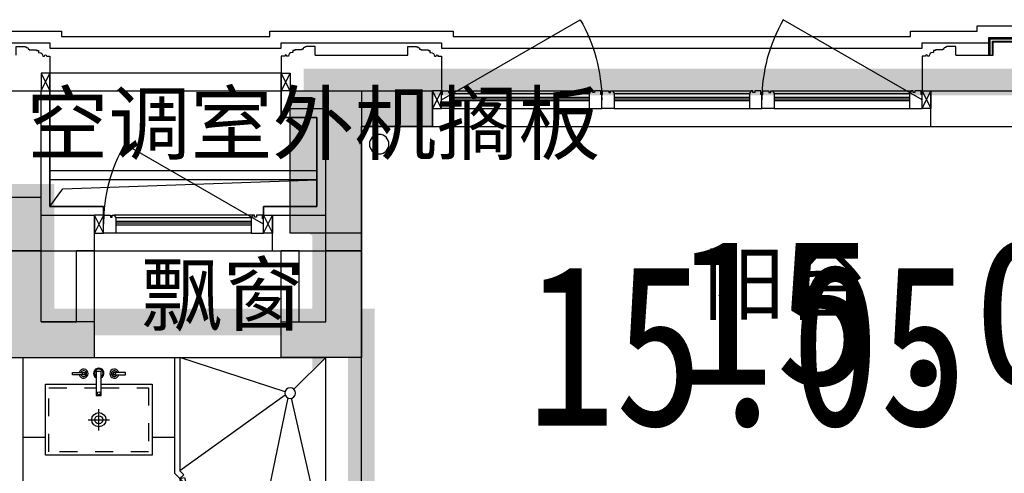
# Model space of a CAD drawing. Header units: millimetres. Extents: x 296296 to 297283, y 219875 to 220035.
# Tile 73 of 256: x 296693.16 to 296698.69, y 220021.17 to 220023.72. Entities that reach past the tile are written whole.
import ezdxf

# ---------------------------------------------------------------- set-up
doc = ezdxf.new("R2010")
doc.units = ezdxf.units.MM
doc.linetypes.add('-DASH', pattern=[0.35, 0.25, -0.1])
doc.linetypes.add('185洋房-中间套（报建版）-旧规$0$洋房户型$0$DASH', pattern=[0.35, 0.25, -0.1])
doc.layers.add('$面积结果', color=7, linetype='Continuous')
doc.layers.add('面积-住宅半面积', color=1, linetype='Continuous')
doc.layers.add('面积-计容-住宅-0.5', color=1, linetype='Continuous', lineweight=0)
doc.layers.add('面积-计容-住宅-1', color=1, linetype='Continuous', lineweight=0)
doc.styles.add('dw', font='simhei.ttf')
doc.styles.get("Standard").update_dxf_attribs({"font": 'arial.ttf'})

# ---------------------------------------------------------------- blocks, each defined once
blk = doc.blocks.new('wy53eu64i765i57i78i')
for points in [[(989374.8549337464, 192758.4369128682), (989374.8549337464, 191458.4376817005), (988924.8552298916, 191458.4376817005), (988924.8551688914, 191658.4384500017), (989174.8548930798, 191658.4384500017), (989174.8548117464, 192958.4369128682), (989774.8551657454, 192958.4369128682), (989774.8551657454, 192758.4369128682)], [(987374.8553977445, 192158.436870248), (987374.8553977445, 191458.4376817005), (987874.8551642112, 191458.4376817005), (987874.8552252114, 191658.4384500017), (987574.855438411, 191658.4384500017), (987574.8555197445, 192358.436870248), (986974.8552336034, 192358.436870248), (986974.8552336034, 192158.436870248)]]:
    blk.add_hatch(color=253).paths.add_polyline_path(points)
at = {"color": 253}
for points in [[(989374.8549337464, 192758.4369128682), (989374.8549337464, 191458.4376817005), (988924.8552298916, 191458.4376817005), (988924.8551688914, 191658.4384500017), (989174.8548930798, 191658.4384500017), (989174.8548117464, 192958.4369128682), (989774.8551657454, 192958.4369128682), (989774.8551657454, 192758.4369128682), (989374.8549337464, 192758.4369128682)], [(987374.8553977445, 192158.436870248), (987374.8553977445, 191458.4376817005), (987874.8551642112, 191458.4376817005), (987874.8552252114, 191658.4384500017), (987574.855438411, 191658.4384500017), (987574.8555197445, 192358.436870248), (986974.8552336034, 192358.436870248), (986974.8552336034, 192158.436870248), (987374.8553977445, 192158.436870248)]]:
    blk.add_lwpolyline(points, close=True, dxfattribs=at)
blk = doc.blocks.new('sayea5yuteaytuytrauyt')
h = blk.add_hatch()
h.set_pattern_fill('钢筋混凝土', color=253, scale=100)
h.set_pattern_definition([(45, (0, 0), (-176.7766952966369, 176.7766952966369), []), (49.99999999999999, (0, 0), (717.2601826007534, -62.75213498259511), [75, -825]), (355, (0, 0), (-138.751333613, 752.1921337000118), [60, -660]), (100.4514, (59.77168, -5.22934), (578.5093817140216, 689.4395420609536), [63.74019000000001, -701.142112]), (46.1842, (0, 200), (1067.241048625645, -165.5190143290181), [112.5, -1237.5]), (96.63560000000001, (88.936745, 186.206693), (934.6627055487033, 974.1178709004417), [95.610288, -1051.713]), (351.1842, (0, 200), (934.6619451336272, 974.1186009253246), [90, -990]), (21, (100, 150), (596.9070521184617, -402.6188906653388), [75, -825]), (326.0000000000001, (100, 150), (243.3153319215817, 725.150045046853), [60, -660]), (71.4514, (149.742233, 116.448394), (840.22262858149, 322.5304967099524), [63.74019000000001, -701.142112]), (37.5, (0, 0), (12.15985531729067, 332.8938538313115), [0, -652, 0, -670, 0, -662.5]), (7.5, (0, 0), (263.0695374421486, 394.4117118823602), [0, -382, 0, -637, 0, -252.5]), (327.5, (-223, 0), (533.822436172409, -22.55487173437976), [0, -250, 0, -780, 0, -1035]), (317.5, (-323, 0), (583.1861693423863, 100.1049823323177), [0, -325, 0, -518, 0, -735])])
h.paths.add_polyline_path([(1007424.854593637, 89058.43775986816), (1007424.854593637, 87258.43856486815), (1007174.854593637, 87258.43856486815), (1007174.854593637, 89058.43775986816)])
h.paths.add_polyline_path([(1021574.855280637, 89058.43775986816), (1021574.855280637, 87258.43856486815), (1021324.855280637, 87258.43856486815), (1021324.855280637, 89058.43775986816)])
h.paths.add_polyline_path([(989374.8548266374, 89058.43775186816), (989374.8548266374, 87258.43815686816), (989124.8548266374, 87258.43815686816), (989124.8548266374, 89058.43775186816)])
h.paths.add_polyline_path([(1039624.855051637, 89058.43775186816), (1039624.855051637, 87258.43815686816), (1039374.855051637, 87258.43815686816), (1039374.855051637, 89058.43775186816)])
h.paths.add_polyline_path([(1014474.854936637, 87858.43815686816), (1014474.854936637, 84858.43816086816), (1014274.854936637, 84858.43816086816), (1014274.854936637, 87858.43815686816)])
h.paths.add_polyline_path([(1044574.854944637, 92958.43692786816), (1044574.854944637, 91158.43691286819), (1044374.854944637, 91158.43691286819), (1044374.854944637, 92758.43691286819), (1044074.854822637, 92758.43691286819), (1044074.854822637, 92958.43691286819)])
h.paths.add_polyline_path([(984374.8549336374, 92758.43691286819), (984374.8549336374, 91158.43691286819), (984174.8549336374, 91158.43691286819), (984174.8548116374, 92958.43691286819), (984674.8550556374, 92958.43691286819), (984674.8550556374, 92758.43691286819)])
h.paths.add_polyline_path([(1027974.850721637, 92758.43691286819), (1027974.850721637, 91258.40206186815), (1027774.850721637, 91258.40206186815), (1027774.850721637, 92958.43691286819), (1028324.850721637, 92958.43691286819), (1028324.850721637, 92758.43691286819)])
h.paths.add_polyline_path([(1000974.859155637, 92958.43691286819), (1000974.859155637, 91258.40206186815), (1000774.859155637, 91258.40206186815), (1000774.859155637, 92758.43691286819), (1000424.859155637, 92758.43691286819), (1000424.859155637, 92958.43691286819)])
h.paths.add_polyline_path([(1033174.859613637, 92958.43691286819), (1033174.859613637, 91258.40205786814), (1032974.859613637, 91258.40205786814), (1032974.859613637, 92758.43691286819), (1032624.859613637, 92758.43691286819), (1032624.859613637, 92958.43691286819)])
h.paths.add_polyline_path([(995774.8502636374, 92758.43691286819), (995774.8502636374, 91258.40205786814), (995574.8502636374, 91258.40205786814), (995574.8502636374, 92958.43691286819), (996124.8502636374, 92958.43691286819), (996124.8502636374, 92758.43691286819)])
h.paths.add_polyline_path([(1014874.854936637, 80258.43772586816), (1014874.854936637, 80058.43772586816), (1014274.854936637, 80058.43772586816), (1014274.854936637, 81858.43772586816), (1014474.854936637, 81858.43772586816), (1014474.854936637, 80258.43772586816)])
h.paths.add_polyline_path([(1046674.855165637, 92358.43775186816), (1046674.855165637, 90658.43777086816), (1046474.855165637, 90658.43777086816), (1046474.855165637, 92158.43775186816), (1046024.855051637, 92158.43775186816), (1046024.855051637, 92358.43775186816)])
h.paths.add_polyline_path([(982274.8547116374, 92158.43775186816), (982274.8547116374, 90658.43777086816), (982074.8547116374, 90658.43777086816), (982074.8547116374, 92358.43775186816), (982724.8548266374, 92358.43775186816), (982724.8548266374, 92158.43775186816)])
h.paths.add_polyline_path([(1042874.855566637, 80058.43772586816), (1042874.855604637, 79458.43791586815), (1042074.855596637, 79458.43791586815), (1042074.855596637, 79658.43791586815), (1042674.855566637, 79658.43791586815), (1042674.855528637, 80258.43772586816), (1043624.855539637, 80258.43772586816), (1043624.855539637, 80058.43772586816)])
h.paths.add_polyline_path([(1010674.855341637, 80058.43772586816), (1010674.855379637, 79458.43791586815), (1009874.855367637, 79458.43791586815), (1009874.855367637, 79658.43791586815), (1010474.855341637, 79658.43791586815), (1010474.855303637, 80258.43772586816), (1011424.855310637, 80258.43772586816), (1011424.855310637, 80058.43772586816)])
h.paths.add_polyline_path([(1018874.854505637, 79658.43791586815), (1018874.854505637, 79458.43791586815), (1018074.854498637, 79458.43791586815), (1018074.854536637, 80058.43772586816), (1017324.854563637, 80058.43772586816), (1017324.854563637, 80258.43772586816), (1018274.854536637, 80258.43773286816), (1018274.854536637, 79658.43791586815)])
h.paths.add_polyline_path([(986674.8542806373, 79658.43791586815), (986674.8542806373, 79458.43791586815), (985874.8542736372, 79458.43791586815), (985874.8543116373, 80058.43772586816), (985124.8543376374, 80058.43772586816), (985124.8543376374, 80258.43772586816), (986074.8543116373, 80258.43773286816), (986074.8543116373, 79658.43791586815)])
h.paths.add_polyline_path([(1016574.855280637, 92758.43691286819), (1016574.855280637, 91158.43691286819), (1016374.855280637, 91158.43691286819), (1016374.855280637, 92158.43775186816), (1016074.855051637, 92158.43775186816), (1016074.855051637, 92358.43775186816), (1016374.855280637, 92358.43775186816), (1016374.855280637, 92958.43691286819), (1016874.855280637, 92958.43691286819), (1016874.855280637, 92758.43691286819)])
h.paths.add_polyline_path([(1012374.854593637, 92158.43775186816), (1012374.854593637, 91158.43691286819), (1012174.854593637, 91158.43691286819), (1012174.854593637, 92758.43691286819), (1011874.854593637, 92758.43691286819), (1011874.854593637, 92958.43691286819), (1012374.854593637, 92958.43691286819), (1012374.854593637, 92358.43775186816), (1012674.854826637, 92358.43775186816), (1012674.854826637, 92158.43775186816)])
h.paths.add_polyline_path([(1031699.854631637, 87258.43614286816), (1031699.854631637, 86658.43778686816), (1029249.854215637, 86658.43778686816), (1029249.854215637, 87258.43614286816), (1029449.854215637, 87258.43614286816), (1029449.854215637, 86858.43778286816), (1031499.854631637, 86858.43778286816), (1031499.854631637, 87258.43614286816)])
h.paths.add_polyline_path([(999499.8556616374, 87258.43614286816), (999499.8556616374, 86658.43778686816), (997049.8552426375, 86658.43778686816), (997049.8552426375, 87258.43614286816), (997249.8552426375, 87258.43614286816), (997249.8552426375, 86858.43778286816), (999299.8556616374, 86858.43778286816), (999299.8556616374, 87258.43614286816)])
h.paths.add_polyline_path([(1029449.854215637, 89158.43772886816), (1029449.854215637, 88743.43829786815), (1029249.854215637, 88743.43829786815), (1029249.854215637, 89358.43772886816), (1031699.854631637, 89358.43772886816), (1031699.854631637, 88743.43913286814), (1031499.854631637, 88743.43913286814), (1031499.854631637, 89158.43772886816)])
h.paths.add_polyline_path([(999499.8556616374, 89358.43772886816), (999499.8556616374, 88743.43829786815), (999299.8556616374, 88743.43829786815), (999299.8556616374, 89158.43772886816), (997249.8552426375, 89158.43772886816), (997249.8552426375, 88743.43913286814), (997049.8552426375, 88743.43913286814), (997049.8552426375, 89358.43772886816)])
h.paths.add_polyline_path([(1026174.845110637, 92958.43691286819), (1026174.845110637, 90058.43717586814), (1025974.845110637, 90058.43717586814), (1025974.845110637, 92758.43691286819), (1025574.850809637, 92758.43691286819), (1025574.850809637, 92958.43691286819)])
h.paths.add_polyline_path([(1002774.864763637, 92758.43691286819), (1002774.864763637, 90058.43717586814), (1002574.864763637, 90058.43717586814), (1002574.864763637, 92958.43691286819), (1003174.859068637, 92958.43691286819), (1003174.859068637, 92758.43691286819)])
h.paths.add_polyline_path([(993974.8547306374, 92958.43691686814), (993974.8547306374, 90058.44779286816), (993774.8547306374, 90058.44779286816), (993774.8547306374, 92758.43691286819), (993374.8515306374, 92758.43691286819), (993374.8515306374, 92958.43691286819)])
h.paths.add_polyline_path([(1034974.855142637, 92758.43691286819), (1034974.855142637, 90058.44779286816), (1034774.855142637, 90058.44779286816), (1034774.855142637, 92958.43691686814), (1035374.858343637, 92958.43691286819), (1035374.858343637, 92758.43691286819)])
h.paths.add_polyline_path([(1046674.855165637, 83408.43776386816), (1046674.855165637, 80058.43772586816), (1046074.855165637, 80058.43772586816), (1046074.855165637, 80258.43772586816), (1046474.855165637, 80258.43772586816), (1046474.855165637, 83408.43776386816)])
h.paths.add_polyline_path([(982674.8547116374, 80258.43772586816), (982674.8547116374, 80058.43772586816), (982074.8547116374, 80058.43772586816), (982074.8547116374, 83408.43776386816), (982274.8547116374, 83408.43776386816), (982274.8547116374, 80258.43772586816)])
h.paths.add_polyline_path([(1001674.854280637, 89358.43772886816), (1001674.854280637, 86658.43778686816), (1001474.854280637, 86658.43778686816), (1001474.854280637, 89158.43772886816), (1000774.859155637, 89158.43772886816), (1000774.859155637, 89358.43772886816)])
h.paths.add_polyline_path([(1027274.855596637, 89158.43772886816), (1027274.855596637, 86658.43778686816), (1027074.855596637, 86658.43778686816), (1027074.855596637, 89358.43772886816), (1027974.850721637, 89358.43772886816), (1027974.850721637, 89158.43772886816)])
h.paths.add_polyline_path([(995074.8548266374, 89158.43772886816), (995074.8548266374, 86658.43778686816), (994874.8548266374, 86658.43778686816), (994874.8548266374, 89358.43772886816), (995774.8502636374, 89358.43772886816), (995774.8502636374, 89158.43772886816)])
h.paths.add_polyline_path([(1033874.855051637, 89358.43772886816), (1033874.855051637, 86658.43778686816), (1033674.855051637, 86658.43778686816), (1033674.855051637, 89158.43772886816), (1032974.859613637, 89158.43772886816), (1032974.859613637, 89358.43772886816)])
h.paths.add_polyline_path([(989374.8548266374, 92958.43691286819), (989374.8548266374, 92158.43691286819), (988974.8548266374, 92158.43691286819), (988974.8548266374, 92958.43691286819)])
h.paths.add_polyline_path([(1007574.854593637, 92958.43691286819), (1007574.854593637, 92158.43691286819), (1007174.854593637, 92158.43691286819), (1007174.854593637, 92958.43691286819)])
h.paths.add_polyline_path([(995074.8548266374, 79658.43738986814), (995074.8548266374, 79258.43738986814), (994374.8548266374, 79258.43738986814), (994374.8548266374, 79658.43738986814)])
h.paths.add_polyline_path([(1002174.854280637, 79658.43738986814), (1002174.854280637, 79258.43738986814), (1001474.854280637, 79258.43738986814), (1001474.854280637, 79658.43738986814)])
h.paths.add_polyline_path([(1027274.855596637, 79658.43738986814), (1027274.855596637, 79258.43738986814), (1026574.855596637, 79258.43738986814), (1026574.855596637, 79658.43738986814)])
h.paths.add_polyline_path([(1034374.855051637, 79658.43738986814), (1034374.855051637, 79258.43738986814), (1033674.855051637, 79258.43738986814), (1033674.855051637, 79658.43738986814)])
h.paths.add_polyline_path([(1039774.855051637, 92958.43691286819), (1039774.855051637, 92158.43691286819), (1039374.855051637, 92158.43691286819), (1039374.855051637, 92958.43691286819)])
h.paths.add_polyline_path([(1021574.855280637, 92958.43691286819), (1021574.855280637, 92158.43691286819), (1021174.855280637, 92158.43691286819), (1021174.855280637, 92958.43691286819)])
at = {"color": 253}
blk.add_lwpolyline([(1021574.855280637, 92958.43691286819), (1021574.855280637, 92158.43691286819), (1021174.855280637, 92158.43691286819), (1021174.855280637, 92958.43691286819), (1021574.855280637, 92958.43691286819)], close=True, dxfattribs=at)
blk = doc.blocks.new('4uyh5uj6kj67j75rykjtuk7tsik76ykj')
at = {"color": 253}
for s, p in [('空调室外机搁板', (844693.2655840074, 434606.3645511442)), ('阳台', (848495.6448343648, 433705.5008984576)), ('飘窗', (845335.6784163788, 433645))]:
    blk.add_text(s, height=337.5886524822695, dxfattribs=at).set_placement(p)
blk = doc.blocks.new('*U1067')
at = {"color": 253}
blk.add_lwpolyline([(0, 10), (0, -40), (50.00000000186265, -40), (50.00000000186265, -37), (57.00000000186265, -37), (57.00000000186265, -34.0000000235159), (60.00000000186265, -34.0000000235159, 0.4142135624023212), (67.00000000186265, -27.0000000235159), (67.00000000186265, -24.0000000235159), (74.00000000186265, -24.0000000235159), (74.00000000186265, -21.0000000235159), (115.0000009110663, -21.00000039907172), (115.0000008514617, -16.00000011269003), (125.000000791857, -15.99999999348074), (125.0000006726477, -6.000000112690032), (130.0000015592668, -6.000000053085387, 0.4039906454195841), (150.0000010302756, 14.99999982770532), (160.0000006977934, 14.99999974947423), (160.0000006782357, 12.49999989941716, 0.9999999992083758), (170.0000008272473, 12.49999985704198), (170.0000008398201, 14.99999980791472), (190.0000014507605, 14.99999980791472), (190.0000014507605, 209.9999998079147)], format="xyb", dxfattribs=at)
blk = doc.blocks.new('*U1069')
at = {"color": 253}
for points in [[(7970.00000050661, 814.9999839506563), (7970.00000050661, 899.9999839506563), (7900.00000050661, 899.9999839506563), (7900.00000050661, 819.9999839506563), (7905.00000050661, 819.9999839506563), (7905.00000050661, 799.9999839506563), (7940.00000050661, 799.9999839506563), (7940.00000050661, 809.9999839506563), (7950.00000050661, 809.9999839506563), (7950.00000050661, 799.9999839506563), (7960.00000050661, 799.9999839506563)], [(8730.00000050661, 814.9999839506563), (8730.00000050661, 899.9999839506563), (8800.00000050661, 899.9999839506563), (8800.00000050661, 819.9999839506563), (8795.00000050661, 819.9999839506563), (8795.00000050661, 799.9999839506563), (8760.00000050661, 799.9999839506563), (8760.00000050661, 809.9999839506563), (8750.00000050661, 809.9999839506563), (8750.00000050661, 799.9999839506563), (8740.00000050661, 799.9999839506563)]]:
    blk.add_lwpolyline(points, close=True, dxfattribs=at)
for points in [[(7970.00000050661, 899.9999839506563), (8730.00000050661, 899.9999839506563)], [(7970.00000050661, 854.9999839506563), (8730.00000050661, 854.9999839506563)], [(7970.00000050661, 844.9999839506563), (8730.00000050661, 844.9999839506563)], [(7970.00000050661, 834.9999839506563), (8730.00000050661, 834.9999839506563)], [(7960.00000050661, 799.9999839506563), (8740.00000050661, 799.9999839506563)], [(7970.00000050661, 814.9999839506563), (8730.00000050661, 814.9999839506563)]]:
    blk.add_lwpolyline(points, dxfattribs=at)
blk = doc.blocks.new('185洋房外包（2F南入）-中间(报建版）$0$seyesryhertyheryetrye')
at = {"color": 253}
blk.add_lwpolyline([(22072.70269624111, 23949.57976469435), (22022.70269624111, 23949.57976469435), (22022.70269624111, 23849.57976469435), (22072.70269624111, 23849.57976469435)], close=True, dxfattribs=at)
for points in [[(22022.70269624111, 23849.57976469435), (22072.70269624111, 23949.57976469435)], [(22022.70269624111, 23949.57976469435), (22072.70269732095, 23849.57976468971)]]:
    blk.add_lwpolyline(points, dxfattribs=at)
blk = doc.blocks.new('*U1074')
at = {"color": 253}
for points in [[(27582.70269778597, 24209.5797758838), (27582.70269778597, 24239.57977569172), (28662.70269778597, 24239.57977569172), (28662.70269778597, 24074.57977569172)], [(27647.70269778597, 24074.57977569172), (27647.70269778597, 24174.57977569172), (28597.70269778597, 24174.57977569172), (28597.70269778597, 24074.57977569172)], [(27652.70269778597, 24074.57977569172), (27652.70269778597, 24169.57977569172), (28592.70269778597, 24169.57977569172), (28592.70269778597, 24074.57977569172)], [(27655.20269778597, 24074.57977569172), (27655.20269778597, 24167.07977569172), (28590.20269778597, 24167.07977569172), (28590.20269778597, 24074.57977569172)], [(27667.70269778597, 24074.57977569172), (27667.70269778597, 24154.57977569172), (28577.70269778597, 24154.57977569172), (28577.70269778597, 24074.57977569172)], [(27672.70269778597, 24074.57977569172), (27672.70269778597, 24149.57977569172), (28572.70269778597, 24149.57977569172), (28572.70269778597, 24074.57977569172)]]:
    blk.add_lwpolyline(points, dxfattribs=at)
blk = doc.blocks.new('185洋房外包（2F南入）-中间(报建版）')
at = {"color": 253, "linetype": 'Continuous'}
for p, q in [((17607.36404058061, 23849.57977558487), (16207.36403893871, 23849.57977559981)), ((17607.36404057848, 23649.57977558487), (17607.36404058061, 23849.57977558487)), ((20907.36403988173, 23849.57977558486), (20407.36404057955, 23849.57977558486)), ((20407.36404057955, 23649.57977558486), (20407.36404057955, 23849.57977558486)), ((21207.36403988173, 23849.57977558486), (20907.36403988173, 23849.57977558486)), ((21207.36403988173, 23749.57977558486), (21207.36403988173, 23849.57977558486)), ((22607.36403988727, 23149.57981974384), (22607.36403988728, 23849.57981122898)), ((23357.3640746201, 23849.57980312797), (22607.36403988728, 23849.57981122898)), ((21007.36403988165, 23149.57981974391), (21007.36403988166, 23749.57977558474)), ((21207.36403988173, 23749.57977558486), (21007.36403988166, 23749.57977558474)), ((17607.36404057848, 23649.57977558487), (16207.36403893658, 23649.57977559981)), ((20807.36403988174, 23649.57977558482), (20407.36404057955, 23649.57977558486)), ((20807.36403988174, 22949.5798197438), (20807.36403988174, 23649.57977558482)), ((21307.3640398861, 23149.57981974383), (21007.36403988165, 23149.57981974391)), ((21307.3640398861, 22949.57981974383), (21307.3640398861, 23149.57981974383)), ((22607.36403988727, 23149.57981974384), (22307.36403988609, 23149.57981974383)), ((22307.36403988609, 22949.57981974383), (22307.36403988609, 23149.57981974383)), ((21307.3640398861, 22949.57981974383), (20807.36403988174, 22949.5798197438)), ((22807.36403988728, 22949.57981974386), (22307.36403988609, 22949.57981974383))]:
    blk.add_line(p, q, dxfattribs=at)
at = {"color": 253}
for points in [[(17657.36404057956, 23799.57977773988), (18436.78690398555, 24249.57977773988, -0.1316524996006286), (18557.36404057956, 23799.57977061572)], [(20357.36404057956, 23799.57977773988), (19577.94117717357, 24249.57977773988, 0.1316524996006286), (19457.36404057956, 23799.57977061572)], [(21357.3640398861, 23099.57981975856), (22136.78690329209, 23549.57981975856, -0.1316524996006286), (22257.3640398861, 23099.5798126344)]]:
    blk.add_lwpolyline(points, format="xyb", dxfattribs=at)
for points in [[(25217.36406739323, 24184.57977588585), (24842.364069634, 24184.57977588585), (24842.364069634, 24154.57977588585), (23472.36406572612, 24154.57977588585), (23472.36406572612, 24184.57977588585), (22492.36403589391, 24184.57977588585), (22492.36403589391, 24154.57977588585), (21322.36403590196, 24154.57977588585), (21322.36403590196, 24184.57977588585), (20292.36403589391, 24184.57977588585), (20292.36403589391, 24154.57977588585), (17722.364035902, 24154.57977588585), (17722.364035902, 24184.57977588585), (17347.3640344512, 24184.57977588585)], [(17467.36403445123, 24049.57977569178), (17257.36403445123, 24049.57977569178), (17257.36403445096, 24124.57977569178), (16357.36403445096, 24124.57977569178), (16357.36403445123, 24049.57977569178), (16147.36403636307, 24049.57977569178)], [(25282.36406739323, 24119.57977588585), (24907.364069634, 24119.57977588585), (24907.364069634, 24089.57977588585), (23407.36406572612, 24089.57977588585), (23407.36406572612, 24119.57977588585), (22557.36403589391, 24119.57977588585), (22557.36403589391, 24089.57977588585), (21257.36403590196, 24089.57977588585), (21257.36403590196, 24119.57977588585), (20357.36403589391, 24119.57977588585), (20357.36403589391, 24089.57977588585), (17657.364035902, 24089.57977588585), (17657.364035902, 24119.57977588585), (17282.3640344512, 24119.57977588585)], [(21067.36403445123, 24049.57977569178), (20547.3640373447, 24049.57977569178)], [(21357.36403988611, 23149.57981975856), (21357.36403988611, 23199.57981975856), (21057.36403988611, 23199.57981975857), (21057.364030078, 23699.57978584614), (21257.36404058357, 23699.57978584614), (21257.36404058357, 23849.57978584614)], [(22257.3640398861, 23149.57981975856), (22257.3640398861, 23199.57981975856), (22557.3640398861, 23199.57981975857), (22557.36405263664, 23849.57978584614)], [(20407.36404057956, 23649.57977558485), (17607.36404057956, 23649.57977558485)], [(22307.3640398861, 22949.57982102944), (21307.36403988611, 22949.57979480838)]]:
    blk.add_lwpolyline(points, dxfattribs=at)
blk.add_lwpolyline([(21257.36404838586, 23949.57980158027), (22557.36403589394, 23949.57980158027), (22557.36403589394, 23849.57977588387), (21257.36404838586, 23849.57977588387)], close=True, dxfattribs=at)
at = {"color": 253, "xscale": -1}
for name, p in [('*U1074', (44930.06673223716, -24.99999999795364)), ('185洋房外包（2F南入）-中间(报建版）$0$seyesryhertyheryetrye', (44630.06674116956, 3.68859218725e-05))]:
    blk.add_blockref(name, p, dxfattribs=at)
at = {"color": 253, "xscale": -1, "rotation": 180}
for name, p in [('*U1067', (17467.36403445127, 24059.57977569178)), ('*U1067', (21067.36403445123, 24059.57977569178)), ('185洋房外包（2F南入）-中间(报建版）$0$seyesryhertyheryetrye', (-1665.338655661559, 47699.15954243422)), ('*U1069', (13457.36403937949, 23949.57980370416)), ('185洋房外包（2F南入）-中间(报建版）$0$seyesryhertyheryetrye', (234.6613436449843, 46999.1595844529))]:
    blk.add_blockref(name, p, dxfattribs=at)
at = {"color": 253, "rotation": 180}
for name, p in [('*U1067', (20547.3640373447, 24059.57977569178)), ('*U1067', (22747.3640373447, 24059.57977569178)), ('185洋房外包（2F南入）-中间(报建版）$0$seyesryhertyheryetrye', (39680.06673682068, 47699.15954243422)), ('*U1069', (26457.36404108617, 24649.57976168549)), ('*U1069', (27357.36404108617, 24649.57976168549)), ('*U1069', (28257.36404108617, 24649.57976168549)), ('185洋房外包（2F南入）-中间(报建版）$0$seyesryhertyheryetrye', (43380.06673612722, 46999.1595844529))]:
    blk.add_blockref(name, p, dxfattribs=at)
at = {"color": 253}
blk.add_blockref('185洋房外包（2F南入）-中间(报建版）$0$seyesryhertyheryetrye', (-815.3386478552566, 3.68859218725e-05), dxfattribs=at)
blk = doc.blocks.new('*U1175')
at = {"color": 253}
for p, q in [((850.0000000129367, 0), (1.29366526e-08, 0)), ((1.31927663e-08, -1100.000000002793), (1.29366526e-08, 0)), ((1.29366526e-08, 0), (178.7867965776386, -178.7867965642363)), ((229.0365111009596, -192.4580490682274), (820.0000000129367, 0)), ((820.0000000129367, 0), (820.00000001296, -637.5735931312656)), ((850.0000000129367, 0), (850.0000000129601, -650.0000000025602)), ((227.4755583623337, -212.0454843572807), (820.00000001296, -637.5735931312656)), ((1.31927663e-08, -1070.000000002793), (192.4580490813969, -229.0365110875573)), ((387.5735931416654, -1070.000000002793), (212.0454843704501, -227.4755583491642)), ((850.0000000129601, -650.0000000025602), (400.00000001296, -1100.000000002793)), ((820.00000001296, -637.5735931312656), (798.2411614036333, -659.3324317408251)), ((798.2411614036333, -659.3324317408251), (819.4543648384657, -680.5456351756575)), ((409.332431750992, -1048.241161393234), (387.5735931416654, -1070.000000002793)), ((409.332431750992, -1048.241161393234), (430.5456351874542, -1069.454364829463)), ((387.5735931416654, -1070.000000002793), (1.31927663e-08, -1070.000000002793)), ((400.00000001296, -1100.000000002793), (1.31927663e-08, -1100.000000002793))]:
    blk.add_line(p, q, dxfattribs=at)
blk.add_lwpolyline([(680.4165416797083, -1212.681410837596), (819.4543648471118, -680.5456351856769), (794.8942521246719, -674.128504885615), (655.8564289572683, -1206.26428053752)], close=True, dxfattribs=at)
blk.add_circle((200.0000000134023, -200), 29.99999999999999, dxfattribs=at)
blk.add_arc((711.0461887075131, -869.6722701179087), 344.3739913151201, 215.4597706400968, 264.8971999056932, dxfattribs=at)
blk = doc.blocks.new('*U1178')
at = {"color": 253}
for p, q in [((424.5401842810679, -409.8646660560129), (424.5401842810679, -289.8646660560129)), ((364.5401842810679, -349.8646660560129), (484.5401842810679, -349.8646660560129))]:
    blk.add_line(p, q, dxfattribs=at)
for points in [[(124.5401842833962, -450.00000007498), (7.21775e-09, -449.9999999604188), (0, 0), (850.0034194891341, -3.6295651e-09), (849.996580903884, -450.0000000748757), (724.5436037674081, -450.00000007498)], [(438.0387564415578, -149.8646660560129), (724.5401842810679, -149.8646660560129), (724.5401842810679, -549.8646660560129), (124.5401842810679, -549.8646660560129), (124.5401842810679, -149.8646660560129), (410.0967206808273, -149.8646660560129)]]:
    blk.add_lwpolyline(points, dxfattribs=at)
for points in [[(276.2073644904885, -84.35689669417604), (345.1497960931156, -84.35689669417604), (345.1497960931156, -96.69357577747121), (276.2073644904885, -96.69357577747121)], [(438.0387564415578, -213.3476729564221), (438.0387564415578, -78.44058291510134), (410.0967206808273, -78.44058291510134), (410.0967206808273, -213.3476729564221)], [(574.3835715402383, -84.35689669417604), (505.4411399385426, -84.35689669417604), (505.4411399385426, -96.69357577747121), (574.3835715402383, -96.69357577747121)]]:
    blk.add_lwpolyline(points, close=True, dxfattribs=at)
at = {"color": 253, "linetype": '185洋房-中间套（报建版）-旧规$0$洋房户型$0$DASH', "ltscale": 0.2}
blk.add_lwpolyline([(438.0387564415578, -169.8646660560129), (704.5401842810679, -169.8646660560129), (704.5401842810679, -529.8646660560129), (144.5401842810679, -529.8646660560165), (144.5401842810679, -169.8646660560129), (410.0967206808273, -169.8646660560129)], dxfattribs=at)
at = {"color": 253}
for centre, radius in [((338.9814565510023, -90.52523623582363), 6.168339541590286), ((511.6094794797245, -90.52523623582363), 6.168339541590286), ((424.6050807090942, -201.3105837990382), 7.984881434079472), ((424.5401842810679, -349.8646660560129), 40), ((424.5401842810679, -349.8646660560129), 22.5)]:
    blk.add_circle(centre, radius, dxfattribs=at)
for centre, radius, start, end in [((338.9814565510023, -90.52523623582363), 25.41078259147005, 194.0486072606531, 165.9513927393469), ((338.9814565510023, -90.52523623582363), 16.61078259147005, 201.7986223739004, 158.2013776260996), ((424.2887564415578, -88.4902502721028), 29.30714285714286, 297.9803616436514, 241.0365380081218), ((424.2887564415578, -88.4902502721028), 23.80714285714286, 305.2789508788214, 233.4071193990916), ((511.6094794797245, -90.52523623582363), 25.41078259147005, 14.04860726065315, 345.9513927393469), ((511.6094794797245, -90.52523623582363), 16.61078259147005, 21.79862237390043, 338.2013776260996)]:
    blk.add_arc(centre, radius, start, end, dxfattribs=at)
blk = doc.blocks.new('185洋房-中间套（报建版）-旧规')
at = {"color": 253, "linetype": 'Continuous'}
for p, q in [((24999.99993213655, 12000.00000026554), (24999.99993213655, 12500.00000026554)), ((24999.99993213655, 12500.00000026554), (25199.99993213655, 12500.00000026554)), ((25199.99993213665, 12100.00000026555), (25199.99993213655, 12500.00000026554)), ((25349.99993213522, 12100.00000026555), (25349.99993213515, 12500.00000026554)), ((25349.99993213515, 12500.00000026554), (25449.99993213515, 12500.00000026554)), ((25449.9999321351, 11900.0000002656), (25449.99993213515, 12500.00000026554)), ((26499.99993214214, 11900.00000026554), (26499.99993214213, 12500.00000026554)), ((26499.99993214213, 12500.00000026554), (26599.99993214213, 12500.00000026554)), ((26599.99993214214, 12100.00000026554), (26599.99993214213, 12500.00000026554)), ((26799.99993214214, 12100.00000026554), (26799.99993214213, 12500.00000026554)), ((26799.99993214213, 12500.00000026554), (26999.99993214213, 12500.00000026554)), ((25349.99993213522, 12100.00000026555), (25199.99993213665, 12100.00000026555)), ((26799.99993214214, 12100.00000026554), (26599.99993214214, 12100.00000026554)), ((24999.99993213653, 10999.99997974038), (24999.99993213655, 12000.00000026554)), ((25449.9999321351, 11900.0000002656), (25199.9999321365, 11900.00000026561)), ((25199.99993213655, 10999.99997974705), (25199.9999321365, 11900.00000026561)), ((26899.99993214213, 11900.00000026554), (26499.99993214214, 11900.00000026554)), ((26899.99993214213, 9900.00000024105), (26899.99993214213, 11900.00000026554))]:
    blk.add_line(p, q, dxfattribs=at)
at = {"color": 253}
for points in [[(25449.99994465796, 13400.00000690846), (25449.99993190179, 13250.00001116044), (25249.99993615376, 13250.00001116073), (25249.99993615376, 12750.00005532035), (25549.99993507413, 12750.00005532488), (25549.99993507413, 12700.00005532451)], [(26749.99993225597, 13400.0000214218), (26749.99991729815, 12750.00005533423), (26449.9999361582, 12750.00005533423), (26449.9999361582, 12700.000055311)], [(25249.99993317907, 12950.00005630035), (26749.99994102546, 12950.00005531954)], [(25249.99993317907, 12900.00005630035), (26749.99994004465, 12900.00005531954)], [(26749.99993710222, 12750.00002983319), (26677.27045056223, 12848.33913740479), (25249.99993317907, 12900.00005630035)], [(26900.00000000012, 11900), (25199.99996606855, 11900)]]:
    blk.add_lwpolyline(points, dxfattribs=at)
blk.add_circle((24899.99993213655, 13100.00000026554), 55, dxfattribs=at)
at = {"color": 253, "extrusion": (0, 0, -1), "xscale": -1, "zscale": -1, "rotation": 359.9999983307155}
blk.add_blockref('*U1175', (-25200.00012618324, 11899.99994320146), dxfattribs=at)
at = {"color": 253, "extrusion": (0, 0, -1), "zscale": -1}
blk.add_blockref('*U1178', (-26900.00006913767, 11900.00000026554), dxfattribs=at)

msp = doc.modelspace()

# ---------------------------------------------------------------- block references
at = {"yscale": 0.001, "zscale": 0.001}
for name, p, xscale in [('185洋房外包（2F南入）-中间(报建版）', (296715.8859680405, 219999.4666216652), -0.001), ('4uyh5uj6kj67j75rykjtuk7tsik76ykj', (295848.5037488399, 219588.3577637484), 0.001), ('wy53eu64i765i57i78i', (295705.7037488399, 219830.3577637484), 0.001), ('sayea5yuteaytuytrauyt', (295673.5037488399, 219930.3577637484), 0.001)]:
    msp.add_blockref(name, p, dxfattribs=dict(at, xscale=xscale))

# ---------------------------------------------------------------- next in the draw order: block references
at = {"xscale": -0.001, "yscale": 0.001, "zscale": 0.001}
msp.add_blockref('185洋房-中间套（报建版）-旧规', (296720.0786040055, 220009.9162014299), dxfattribs=at)

# ---------------------------------------------------------------- next in the draw order: linework, layer by layer
at = {"layer": '面积-计容-住宅-0.5', "color": 1, "linetype": '-DASH', "const_width": 0.15}
msp.add_lwpolyline([(296699.7285975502, 220022.7662013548), (296699.7286064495, 220022.7662012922), (296701.2786042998, 220022.7662101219), (296701.2786043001, 220020.6162102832), (296699.6785962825, 220020.6162104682), (296699.6785987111, 220020.9161932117), (296695.07860422, 220020.9162019), (296695.0786042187, 220022.0162018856), (296694.8786043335, 220022.0162014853), (296694.8786043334, 220022.6162015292), (296694.8286044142, 220022.6162014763), (296694.82860398, 220023.3662014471), (296699.7286067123, 220023.3661932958), (296699.7286061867, 220022.7662059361), (296699.7285975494, 220022.7662059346)], dxfattribs=at)
at = {"layer": '面积-计容-住宅-1', "const_width": 0.15}
msp.add_lwpolyline([(296699.6785974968, 220020.9162018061), (296695.0786040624, 220020.9162014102), (296695.0786043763, 220022.0162014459), (296693.278604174, 220022.0162014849), (296693.2786044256, 220022.7162015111), (296689.8786044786, 220022.7162014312), (296689.8786044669, 220022.1162014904), (296687.8786043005, 220022.1162014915), (296687.8786042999, 220015.8162014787), (296687.8786043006, 220015.8162014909), (296687.8786043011, 220011.0162014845), (296691.5786043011, 220011.016201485), (296691.5786043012, 220010.4162014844), (296695.0786043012, 220010.4162014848), (296695.078604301, 220012.1662014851), (296700.5786043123, 220012.1662014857), (296700.5786043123, 220012.1662014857), (296703.9786043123, 220012.1662014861), (296703.9786043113, 220017.1162014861), (296700.6786043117, 220017.1162014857), (296700.6786043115, 220019.6162014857), (296701.3786043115, 220019.6162014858), (296701.3786043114, 220020.6162013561), (296699.6785974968, 220020.6162018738)], close=True, dxfattribs=at)

# ---------------------------------------------------------------- next in the draw order: texts
at = {"layer": '$面积结果', "color": 1, "style": 'dw'}
msp.add_text('15.05', height=0.820663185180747, dxfattribs=at).set_placement((296696.84119196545, 220021.66378572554))
at = {"layer": '面积-住宅半面积', "color": 1, "style": 'dw', "width": 0.7999999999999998}
msp.add_text('15.05', height=0.9100000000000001, dxfattribs=at).set_placement((296696.0080811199, 220021.4336540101))

doc.saveas('drawing.dxf')
